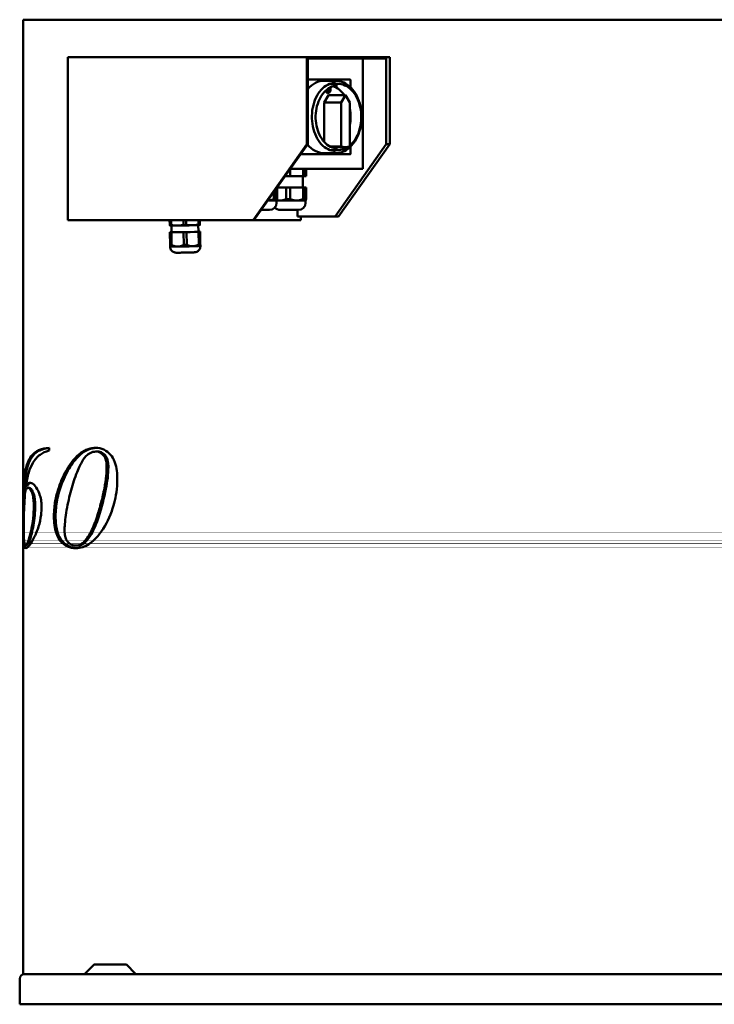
# Model space of a CAD drawing. Header units: millimetres. Extents: x 475 to 1625, y 335 to 1150.
# Tile 1 of 2: x 475 to 1050, y 335 to 1150. Entities that reach past the tile are written whole.
import ezdxf

# ---------------------------------------------------------------- set-up
doc = ezdxf.new("R2010")
doc.units = ezdxf.units.MM
doc.header["$LTSCALE"] = 5
doc.layers.add('Widoczne (ISO)', color=7, linetype='Continuous', lineweight=50)

msp = doc.modelspace()

# ---------------------------------------------------------------- linework, layer by layer
at = {"layer": 'Widoczne (ISO)'}
for p, q in [((477.95, 1150), (477.95, 1150)), ((501.97, 1150), (477.95, 1150)), ((477.95, 1150), (477.95, 793.95)), ((501.97, 1150), (789.1, 1150)), ((847.09, 1150), (789.1, 1150)), ((847.09, 1150), (1252.92, 1150)), ((514.72, 1119), (712.71, 1119)), ((514.72, 983.99), (514.72, 1119)), ((712.71, 1119), (713.98, 1119)), ((712.71, 1117.2), (712.71, 1119)), ((712.71, 1117.2), (712.71, 1047)), ((713.42, 1118), (713.42, 1117.2)), ((713.98, 1118), (713.42, 1118)), ((713.42, 1047), (713.42, 1117.2)), ((777.77, 1119), (713.98, 1119)), ((713.98, 1118), (777.77, 1118)), ((759.03, 1118), (759.03, 1026.5)), ((777.77, 1119), (781.3, 1119)), ((777.77, 1118), (778.47, 1118)), ((778.47, 1117), (778.47, 1118)), ((778.47, 1047), (778.47, 1117)), ((781.3, 1117), (781.3, 1119)), ((781.3, 1047), (781.3, 1117)), ((748.42, 1100.4), (713.42, 1100.4)), ((727, 1099.5), (736.56, 1099.5)), ((732.06, 1097), (738.13, 1097)), ((748.76, 1100), (748.76, 1094.2)), ((727, 1081.54), (730.53, 1087.5)), ((730.53, 1087.5), (744.67, 1087.5)), ((744.67, 1087.5), (741.14, 1081.54)), ((748.21, 1081.54), (744.67, 1087.5)), ((727, 1048.98), (727, 1081.54)), ((727, 1081.54), (741.14, 1081.54)), ((741.14, 1081.54), (741.14, 1045.01)), ((748.21, 1045.01), (748.21, 1081.54)), ((712.71, 1047), (668.16, 983.99)), ((668.87, 983.99), (713.42, 1047)), ((713.42, 1047), (712.71, 1047)), ((732.05, 1045.01), (741.14, 1045.01)), ((733.15, 1044.5), (744.67, 1044.5)), ((778.47, 1047), (736.05, 987)), ((738.87, 987), (781.3, 1047)), ((748.76, 1044.8), (748.76, 1039)), ((781.3, 1047), (778.47, 1047)), ((707.48, 1038.6), (748.42, 1038.6)), ((727, 1039.5), (736.56, 1039.5)), ((732.06, 1042), (738.13, 1042)), ((694.68, 1020.5), (695.7, 1020.5)), ((695.7, 1020.5), (695.7, 1021.94)), ((695.7, 1020.5), (698.9, 1020.5)), ((698.9, 1020.5), (698.9, 1026.47)), ((698.9, 1020.5), (709.54, 1020.5)), ((759.03, 1026.5), (698.92, 1026.5)), ((709.52, 1011.1), (709.52, 1020.5)), ((709.54, 1020.5), (709.54, 1026.5)), ((709.54, 1020.5), (711.32, 1020.5)), ((711.32, 1020.5), (711.32, 1026.5)), ((711.32, 1020.5), (712.06, 1020.5)), ((712.06, 1020.5), (712.06, 1026.5)), ((688.02, 1001.55), (688.02, 1011.08)), ((695.7, 1011.1), (688.03, 1011.1)), ((698.9, 1011.1), (695.7, 1011.1)), ((695.7, 1001.55), (695.7, 1011.1)), ((709.54, 1011.1), (698.9, 1011.1)), ((698.9, 1001.55), (698.9, 1011.1)), ((711.32, 1011.1), (709.54, 1011.1)), ((709.54, 1001.55), (709.54, 1011.1)), ((712.06, 1011.1), (711.32, 1011.1)), ((711.32, 1001.55), (711.32, 1011.1)), ((712.06, 1001.55), (712.06, 1011.1)), ((685.5, 1001.55), (685.5, 1007.52)), ((687.28, 1001.55), (687.28, 1010.03)), ((680.4, 1000.3), (687.65, 1000.3)), ((687.28, 1001.55), (685.5, 1001.55)), ((687.65, 1000.3), (687.67, 1000.3)), ((687.67, 1000.3), (687.7, 1000.33)), ((687.67, 1000.3), (690.75, 1000.3)), ((687.67, 998.5), (687.67, 1000.3)), ((690.75, 1000.3), (704.22, 1000.3)), ((698.9, 1001.55), (695.7, 1001.55)), ((704.22, 1000.3), (711.69, 1000.3)), ((711.32, 1001.55), (709.54, 1001.55)), ((711.69, 1000.3), (711.72, 1000.3)), ((711.72, 1000.3), (711.74, 1000.33)), ((711.72, 998.5), (711.72, 1000.3)), ((674.88, 992.5), (681.67, 992.5)), ((690.72, 992.5), (705.72, 992.5)), ((704.94, 987), (704.94, 992.5)), ((704.94, 987), (736.05, 987)), ((707.77, 987), (707.77, 983.99)), ((736.05, 987), (738.87, 987)), ((668.16, 983.99), (514.72, 983.99)), ((599.19, 980.17), (599.12, 983.99)), ((599.14, 983.76), (599.13, 983.81)), ((599.13, 983.81), (599.19, 981.06)), ((599.19, 981.01), (599.14, 983.76)), ((599.14, 983.66), (599.14, 983.66)), ((599.14, 983.53), (599.14, 983.62)), ((599.14, 983.62), (599.14, 983.62)), ((599.14, 983.54), (599.15, 983.45)), ((599.15, 983.54), (599.14, 983.54)), ((599.14, 983.53), (599.14, 983.53)), ((599.23, 979.95), (599.15, 983.99)), ((599.15, 983.26), (599.15, 983.2)), ((599.15, 983.2), (599.15, 983.2)), ((599.15, 983), (599.15, 983.06)), ((599.15, 983.06), (599.15, 983.06)), ((599.15, 983), (599.15, 983)), ((599.17, 982.51), (599.17, 982.51)), ((599.17, 982.51), (599.17, 982.51)), ((599.17, 982.26), (599.17, 982.26)), ((599.17, 982.26), (599.17, 982.26)), ((599.17, 982.26), (599.17, 982.26)), ((599.17, 981.8), (599.17, 981.85)), ((599.17, 981.85), (599.17, 981.85)), ((599.18, 981.8), (599.17, 981.8)), ((599.18, 981.65), (599.18, 981.59)), ((599.18, 981.65), (599.18, 981.65)), ((599.19, 981.35), (599.19, 981.25)), ((599.19, 981.18), (599.19, 981.27)), ((599.19, 981.27), (599.19, 981.27)), ((599.19, 981.25), (599.19, 981.25)), ((599.19, 981.18), (599.19, 981.18)), ((599.19, 981.16), (599.19, 981.16)), ((599.19, 981.06), (599.19, 981.06)), ((599.19, 981.06), (599.19, 981.01)), ((599.25, 979.69), (599.22, 979.7)), ((600.42, 979.93), (600.34, 983.99)), ((600.67, 974.14), (600.57, 979.63)), ((610.56, 980.01), (610.48, 983.99)), ((612.93, 980.06), (612.86, 983.99)), ((622.97, 974.56), (622.86, 980.05)), ((623.04, 980.36), (622.97, 983.99)), ((624.22, 980.42), (624.15, 983.99)), ((624.18, 980.17), (624.21, 980.18)), ((668.87, 983.99), (668.16, 983.99)), ((707.77, 983.99), (668.87, 983.99)), ((599.34, 974), (599.31, 974.22)), ((599.51, 963.72), (599.31, 974.22)), ((599.54, 963.5), (599.34, 974)), ((600.49, 974.28), (600.67, 974.29)), ((610.67, 974.07), (600.53, 973.98)), ((600.73, 963.48), (600.53, 973.98)), ((610.87, 963.56), (610.67, 974.07)), ((623.15, 974.42), (613.05, 974.11)), ((613.25, 963.61), (613.05, 974.11)), ((622.97, 974.71), (623.11, 974.72)), ((623.35, 963.91), (623.15, 974.42)), ((624.3, 974.7), (624.33, 974.48)), ((624.53, 963.97), (624.33, 974.48)), ((599.56, 961.89), (599.55, 962.31)), ((599.55, 962.3), (599.55, 962.3)), ((624.55, 962.36), (624.54, 962.78)), ((624.54, 962.78), (624.54, 962.78)), ((477.95, 712.12), (477.95, 797.88)), ((477.95, 797.88), (477.95, 712.12)), ((477.95, 793.95), (477.95, 791.8)), ((477.95, 793.95), (477.95, 793.95)), ((477.95, 791.8), (477.95, 793.95)), ((477.95, 793.95), (477.95, 791.8)), ((477.95, 793.95), (477.95, 793.95)), ((477.95, 791.8), (477.95, 793.95)), ((477.95, 772.71), (477.95, 793.95)), ((477.95, 793.95), (477.95, 793.95)), ((477.95, 793.95), (477.95, 772.71)), ((477.95, 791.8), (477.95, 793.95)), ((477.95, 793.95), (477.95, 793.95)), ((477.95, 793.95), (477.95, 791.8)), ((477.95, 791.8), (477.95, 793.95)), ((477.95, 793.95), (477.95, 793.95)), ((477.95, 793.95), (477.95, 791.8)), ((477.95, 765.26), (477.95, 793.95)), ((477.95, 793.95), (477.95, 793.95)), ((477.95, 793.95), (477.95, 784.22)), ((477.95, 793.95), (477.95, 793.95)), ((477.95, 793.95), (477.95, 773.76)), ((477.95, 791.8), (477.95, 791.8)), ((477.95, 791.8), (477.95, 791.8)), ((477.95, 791.8), (477.95, 791.8)), ((477.95, 791.8), (477.95, 791.8)), ((477.95, 790.56), (477.95, 790.56)), ((499.33, 795.59), (499.33, 793.3)), ((539.45, 792.52), (538.03, 792.52)), ((477.95, 789.77), (477.95, 789.77)), ((477.95, 789.77), (477.95, 789.77)), ((477.95, 789.77), (477.95, 789.29)), ((477.95, 789.29), (477.95, 757.94)), ((477.95, 732.39), (477.95, 789.18)), ((477.95, 789.18), (477.95, 789.18)), ((477.95, 789.18), (477.95, 789.18)), ((477.95, 789.18), (477.95, 732.65)), ((477.95, 789.18), (477.95, 789.18)), ((477.95, 784.22), (477.95, 784.22)), ((477.95, 784.22), (477.95, 774.41)), ((477.95, 780.82), (477.95, 761.08)), ((477.95, 778.14), (477.95, 758.27)), ((477.95, 778.07), (477.95, 728.53)), ((477.95, 758.27), (477.95, 778.07)), ((477.95, 729.71), (477.95, 778.07)), ((477.95, 777.81), (477.95, 756.76)), ((477.95, 752.84), (477.95, 775.92)), ((477.95, 761.08), (477.95, 773.63)), ((477.95, 769.44), (477.95, 740.36)), ((477.95, 765.26), (477.95, 765.26)), ((477.95, 761.08), (477.95, 761.08)), ((477.95, 758.27), (477.95, 758.27)), ((477.95, 758.27), (477.95, 758.27)), ((481.18, 763.95), (480.15, 763.95)), ((482.91, 762.52), (481.86, 762.52)), ((477.95, 757.94), (477.95, 757.94)), ((477.95, 756.76), (477.95, 735.2)), ((477.95, 754.22), (477.95, 728.53)), ((477.95, 754.22), (477.95, 754.22)), ((477.95, 754.22), (477.95, 754.22)), ((477.95, 729.71), (477.95, 754.22)), ((477.95, 753.76), (477.95, 360)), ((477.95, 753.76), (477.95, 753.76)), ((477.95, 729.44), (477.95, 752.84)), ((477.95, 752.84), (477.95, 752.84)), ((477.95, 728.27), (477.95, 748.46)), ((477.95, 748.46), (477.95, 748.46)), ((477.95, 748.46), (477.95, 729.44)), ((477.95, 744.08), (477.95, 744.08)), ((477.95, 736.24), (477.95, 744.08)), ((477.95, 744.08), (477.95, 736.24)), ((477.95, 736.24), (477.95, 736.24)), ((477.95, 719.64), (477.95, 719.64)), ((477.95, 719.64), (477.95, 719.64)), ((477.95, 718.53), (477.95, 718.53)), ((477.95, 718.4), (477.95, 718.4)), ((477.95, 717.61), (477.95, 717.61)), ((477.95, 716.96), (477.95, 716.96)), ((477.95, 716.96), (477.95, 716.96)), ((477.95, 716.11), (477.95, 716.11)), ((477.95, 713.95), (477.95, 716.11)), ((477.95, 716.11), (477.95, 713.95)), ((477.95, 716.11), (477.95, 716.11)), ((477.95, 713.95), (477.95, 716.11)), ((477.95, 716.11), (477.95, 713.95)), ((477.95, 713.95), (477.95, 716.11)), ((477.95, 716.11), (477.95, 716.11)), ((477.95, 716.11), (477.95, 713.95)), ((477.95, 713.95), (477.95, 716.11)), ((477.95, 716.11), (477.95, 716.11)), ((477.95, 716.11), (477.95, 713.95)), ((477.95, 713.95), (477.95, 716.11)), ((477.95, 716.11), (477.95, 716.11)), ((477.95, 716.11), (477.95, 713.95)), ((477.95, 713.95), (477.95, 713.95)), ((477.95, 713.95), (477.95, 713.95)), ((477.95, 713.95), (477.95, 713.95)), ((477.95, 713.95), (477.95, 713.95)), ((477.95, 713.95), (477.95, 713.95)), ((481.01, 715.26), (479.99, 715.26)), ((522.71, 714.74), (521.3, 714.74)), ((536.71, 367.85), (529.01, 360.15)), ((537.07, 368), (562.94, 368)), ((563.29, 367.85), (571, 360.15)), ((477.95, 360), (477.95, 360)), ((477.95, 360), (478.8, 360)), ((478.8, 360), (478.8, 360)), ((478.8, 360), (835.31, 360)), ((835.31, 360), (847.09, 360)), ((1252.92, 360), (847.09, 360)), ((475, 335), (475, 356.2)), ((475, 335), (475, 356.2)), ((1625, 335), (475, 335)), ((475, 335), (475, 335))]:
    msp.add_line(p, q, dxfattribs=at)
for centre, radius, start, end in [((681.67, 998.5), 6, 270, 0), ((690.72, 998.5), 6, 221.10876, 270), ((705.72, 998.5), 6, 270, 0), ((537.07, 367.5), 0.5, 90, 135), ((562.94, 367.5), 0.5, 45, 90), ((528.65, 360.5), 0.5, 270, 315), ((571.35, 360.5), 0.5, 225, 270)]:
    msp.add_arc(centre, radius, start, end, dxfattribs=at)
for centre, major_axis, ratio, start_param, end_param in [((727, 1069.5), (0, 30), 0.707105, 0, 0.694491), ((730.2, 1092.39), (0, -3.09), 0.707105, 5.095799, 8.403331), ((728.08, 1092.39), (0, 3.09), 0.707105, 3.647889, 4.880856), ((730.53, 1069.5), (0, 26), 0.707105, 5.477071, 6.073423), ((730.53, 1069.5), (0, -26), 0.707105, 1.292567, 1.849026), ((727, 1069.5), (0, -30), 0.707105, 5.575652, 6.283185), ((730.53, 1069.5), (0, -26), 0.707105, 0.209763, 0.278247), ((744.67, 1069.5), (0, -25), 0.707105, 6.081827, 6.484543), ((599.16, 982.41), (-0.02, 1.25), 0.002492, 6.050167, 7.106469), ((599.16, 982.41), (-0.02, 1.25), 0.002492, 4.79353, 5.849832), ((599.15, 983.12), (-0.008, 0.417), 0.002492, 6.254692, 11.928492), ((599.15, 982.86), (0.008, -0.417), 0.002492, 4.369737, 10.043537), ((599.16, 982.41), (0.02, -1.25), 0.002492, 4.165212, 5.221514), ((599.17, 982.39), (-0.008, 0.417), 0.002492, 4.998055, 10.671855), ((599.17, 981.98), (0.008, -0.417), 0.002492, 5.626374, 11.300174), ((599.16, 982.41), (-0.02, 1.25), 0.002492, 3.536893, 4.593195), ((599.18, 981.69), (-0.008, 0.417), 0.002492, 3.741418, 9.415218), ((599.16, 982.41), (0.02, -1.25), 0.002492, 5.421849, 6.478151), ((611.71, 980.3), (13.8, 0.26), 0.019025, 3.581624, 3.753743), ((611.71, 979.95), (-12.5, -0.24), 0.019025, 0.071075, 1.04969), ((611.71, 979.95), (-12.5, -0.24), 0.019025, 1.04969, 2.096887), ((611.71, 980.3), (13.8, 0.26), 0.019025, 4.628822, 4.800941), ((611.71, 979.95), (12.5, 0.24), 0.019025, 5.23848, 6.21211), ((611.71, 980.3), (13.8, 0.26), 0.019025, 5.676019, 5.848139), ((611.82, 974.35), (-13.8, -0.26), 0.019025, 5.676019, 5.848139), ((611.82, 974.35), (13.8, 0.26), 0.019025, 3.581624, 3.753743), ((611.82, 974.35), (11.15, 0.21), 0.019025, 3.141593, 6.283185), ((611.82, 974.35), (13.8, 0.26), 0.019025, 4.628822, 4.800941), ((611.82, 974.35), (-13.8, -0.26), 0.019025, 3.581624, 3.753743), ((611.82, 974.35), (13.8, 0.26), 0.019025, 5.676019, 5.848139), ((612.02, 963.85), (13.8, 0.26), 0.019025, 3.581624, 3.753743), ((612.04, 962.55), (-12.5, -0.24), 0.019025, 0.01903, 1.04969), ((612.04, 962.55), (-12.5, -0.24), 0.019025, 1.04969, 2.096887), ((612.02, 963.85), (13.8, 0.26), 0.019025, 4.628822, 4.800941), ((612.04, 962.55), (12.5, 0.24), 0.019025, 5.23848, 6.264156), ((612.02, 963.85), (13.8, 0.26), 0.019025, 5.676019, 5.848139), ((478.8, 356.2), (0, -3.8), 0.999997, 3.141593, 4.712389), ((478.8, 356.2), (-3.8, 0), 0.999997, 4.712389, 6.283185)]:
    msp.add_ellipse(centre, major_axis=major_axis, ratio=ratio, start_param=start_param, end_param=end_param, dxfattribs=at)
for points, knots in [([(748.42, 1100.4), (748.45, 1100.4), (748.49, 1100.39), (748.55, 1100.37), (748.58, 1100.36), (748.64, 1100.31), (748.66, 1100.29), (748.7, 1100.23), (748.72, 1100.19), (748.75, 1100.13), (748.75, 1100.09), (748.76, 1100.04), (748.76, 1100.02), (748.76, 1100)], [0, 0, 0, 0, 0.238513, 0.238513, 0.490272, 0.490272, 0.779956, 0.779956, 1.094116, 1.094116, 1.408275, 1.408275, 1.570796, 1.570796, 1.570796, 1.570796]), ([(736.56, 1041.25), (734.43, 1041.25), (732.29, 1041.75), (728.26, 1043.71), (726.36, 1045.15), (722.99, 1048.81), (721.52, 1051.01), (719.13, 1055.96), (718.22, 1058.71), (717.04, 1064.49), (716.78, 1067.51), (716.93, 1073.52), (717.34, 1076.51), (718.81, 1082.14), (719.86, 1084.79), (722.47, 1089.47), (724.04, 1091.51), (727.53, 1094.78), (729.46, 1096.01), (733.12, 1097.43), (734.84, 1097.75), (736.56, 1097.75)], [3.141593, 3.141593, 3.141593, 3.141593, 3.471979, 3.471979, 3.796525, 3.796525, 4.114866, 4.114866, 4.431456, 4.431456, 4.747944, 4.747944, 5.064489, 5.064489, 5.380958, 5.380958, 5.697708, 5.697708, 6.016936, 6.016936, 6.283185, 6.283185, 6.283185, 6.283185]), ([(738.13, 1043.5), (736.17, 1043.5), (734.21, 1043.96), (730.5, 1045.76), (728.74, 1047.08), (725.64, 1050.44), (724.28, 1052.47), (722.08, 1057.03), (721.24, 1059.56), (720.15, 1064.87), (719.91, 1067.65), (720.05, 1073.19), (720.43, 1075.94), (721.78, 1081.13), (722.74, 1083.56), (725.15, 1087.87), (726.59, 1089.75), (729.81, 1092.76), (731.59, 1093.9), (734.97, 1095.2), (736.55, 1095.5), (738.13, 1095.5)], [3.141593, 3.141593, 3.141593, 3.141593, 3.471235, 3.471235, 3.795487, 3.795487, 4.113959, 4.113959, 4.430784, 4.430784, 4.74751, 4.74751, 5.064289, 5.064289, 5.380998, 5.380998, 5.697972, 5.697972, 6.017264, 6.017264, 6.283185, 6.283185, 6.283185, 6.283185]), ([(736.56, 1099.5), (738.82, 1099.5), (741.08, 1099), (745.39, 1097.04), (747.44, 1095.57), (751.11, 1091.81), (752.74, 1089.5), (755.39, 1084.28), (756.42, 1081.37), (757.76, 1075.23), (758.08, 1072.02), (757.97, 1065.61), (757.55, 1062.41), (756.01, 1056.37), (754.88, 1053.52), (752.05, 1048.46), (750.33, 1046.24), (746.48, 1042.69), (744.35, 1041.35), (740.31, 1039.84), (738.43, 1039.5), (736.56, 1039.5)], [0, 0, 0, 0, 0.311063, 0.311063, 0.62636, 0.62636, 0.947405, 0.947405, 1.270566, 1.270566, 1.593957, 1.593957, 1.917303, 1.917303, 2.240699, 2.240699, 2.563728, 2.563728, 2.884128, 2.884128, 3.141593, 3.141593, 3.141593, 3.141593]), ([(738.13, 1097), (740.21, 1097), (742.28, 1096.54), (746.23, 1094.74), (748.1, 1093.39), (751.47, 1089.94), (752.96, 1087.82), (755.39, 1083.04), (756.32, 1080.37), (757.55, 1074.74), (757.84, 1071.8), (757.74, 1065.92), (757.36, 1062.99), (755.94, 1057.46), (754.91, 1054.85), (752.32, 1050.21), (750.75, 1048.18), (748.72, 1046.31), (748.47, 1046.09), (748.21, 1045.87)], [0, 0, 0, 0, 0.31162, 0.31162, 0.627231, 0.627231, 0.948225, 0.948225, 1.271182, 1.271182, 1.594351, 1.594351, 1.917477, 1.917477, 2.24065, 2.24065, 2.563484, 2.563484, 2.609496, 2.609496, 2.609496, 2.609496]), ([(746.56, 1044.64), (745.49, 1043.93), (744.37, 1043.36), (741.56, 1042.32), (739.85, 1042), (738.13, 1042)], [2.7042167, 2.7042167, 2.7042167, 2.7042167, 2.883868, 2.883868, 3.1415927, 3.1415927, 3.1415927, 3.1415927]), ([(748.76, 1039), (748.76, 1038.96), (748.76, 1038.93), (748.74, 1038.86), (748.73, 1038.82), (748.7, 1038.76), (748.67, 1038.73), (748.62, 1038.67), (748.59, 1038.65), (748.52, 1038.61), (748.48, 1038.6), (748.44, 1038.6), (748.43, 1038.6), (748.42, 1038.6)], [1.570796, 1.570796, 1.570796, 1.570796, 1.884956, 1.884956, 2.199115, 2.199115, 2.513274, 2.513274, 2.827433, 2.827433, 3.088498, 3.088498, 3.141593, 3.141593, 3.141593, 3.141593]), ([(624.55, 962.36), (624.56, 961.85), (624.48, 961.35), (624.21, 960.41), (624, 960.01), (623.51, 959.25), (623.23, 958.96), (622.62, 958.41), (622.34, 958.23), (621.71, 957.88), (621.47, 957.8), (621.05, 957.66), (620.91, 957.63), (620.67, 957.57), (620.58, 957.56), (620.38, 957.53), (620.3, 957.52), (620.01, 957.48), (619.86, 957.47), (619.32, 957.43), (618.9, 957.41), (617.81, 957.36), (617.12, 957.34), (615.62, 957.29), (614.82, 957.27), (613.17, 957.23), (612.31, 957.21), (610.63, 957.18), (609.8, 957.17), (608.24, 957.15), (607.51, 957.15), (606.22, 957.15), (605.66, 957.15), (604.67, 957.16), (604.7, 957.09), (603.54, 957.26), (603.4, 957.28), (602.93, 957.41), (602.67, 957.45), (601.9, 957.86), (601.64, 958.01), (601.13, 958.43), (600.9, 958.63), (600.34, 959.3), (599.98, 959.86), (599.64, 961), (599.56, 961.44), (599.56, 961.89)], [3.141231, 3.141231, 3.141231, 3.141231, 3.147321, 3.147321, 3.154036, 3.154036, 3.162873, 3.162873, 3.176696, 3.176696, 3.201268, 3.201268, 3.233866, 3.233866, 3.269895, 3.269895, 3.326283, 3.326283, 3.483777, 3.483777, 3.797936, 3.797936, 4.146338, 4.146338, 4.474433, 4.474433, 4.798753, 4.798753, 5.12258, 5.12258, 5.448244, 5.448244, 5.781904, 5.781904, 6.172157, 6.172157, 6.21567, 6.21567, 6.248347, 6.248347, 6.260257, 6.260257, 6.267492, 6.267492, 6.277512, 6.277512, 6.282823, 6.282823, 6.282823, 6.282823]), ([(477.95, 744.56), (477.95, 751.13), (477.99, 756.71), (478.29, 765.46), (478.55, 769.41), (479.7, 777.74), (480.68, 781.06), (483.23, 787.31), (485.39, 790.31), (488.4, 792.39)], [0.031798, 0.031798, 0.031798, 0.031798, 2.036308, 2.036308, 3.926956, 3.926956, 6.366014, 6.366014, 10.246928, 10.246928, 10.246928, 10.246928]), ([(478.97, 751.63), (478.98, 752.86), (478.99, 754.07), (479.06, 759.11), (479.17, 762.89), (479.89, 773.74), (480.87, 778.95), (484.25, 787.24), (486.45, 790.28), (489.55, 792.39)], [-5.580875, -5.580875, -5.580875, -5.580875, -5.251056, -5.251056, -4.201837, -4.201837, -1.982984, -1.982984, 0, 0, 0, 0]), ([(499.33, 793.3), (496.51, 792.58), (494.03, 791.46), (489.4, 788.06), (487.48, 785.77), (484.51, 780.76), (483.4, 778.07), (481.46, 771.66), (480.72, 767.91), (480.15, 763.95)], [0, 0, 0, 0, 1.27498, 1.27498, 2.695183, 2.695183, 3.979403, 3.979403, 5.456301, 5.456301, 5.456301, 5.456301]), ([(488.4, 792.39), (489.31, 793.01), (490.3, 793.5), (493.51, 794.73), (496.13, 795.26), (499.33, 795.59)], [0, 0, 0, 0, 0.586606, 0.586606, 1.790924, 1.790924, 1.790924, 1.790924]), ([(489.55, 792.39), (490.85, 793.26), (492.33, 793.89), (495.59, 794.86), (497.4, 795.19), (499.33, 795.44)], [-1.926594, -1.926594, -1.926594, -1.926594, -1.081761, -1.081761, -0.20274, -0.20274, -0.20274, -0.20274]), ([(538.03, 792.52), (536.39, 792.52), (534.79, 792.05), (531.09, 790.07), (529.93, 788.8), (528.26, 787.03), (526.92, 784.87), (524.53, 780.38), (522.94, 776.94), (519.42, 767.06), (517.91, 761.84), (516.59, 756.76)], [0, 0, 0, 0, 0.69807, 0.69807, 1.677335, 1.677335, 10.26101, 10.26101, 19.958308, 19.958308, 29.252538, 29.252538, 29.252538, 29.252538]), ([(524.04, 790.16), (525.26, 791.23), (526.53, 792.14), (529.11, 793.62), (530.39, 794.19), (533.74, 795.28), (535.81, 795.59), (537.9, 795.59)], [0, 0, 0, 0, 0.607072, 0.607072, 1.179045, 1.179045, 2.065685, 2.065685, 2.065685, 2.065685]), ([(525.46, 790.16), (527.51, 791.96), (529.7, 793.32), (534.17, 795.07), (536.36, 795.5), (538.58, 795.58)], [-2.072081, -2.072081, -2.072081, -2.072081, -1.047762, -1.047762, -0.104463, -0.104463, -0.104463, -0.104463]), ([(537.9, 795.59), (540.18, 795.59), (542.44, 795.16), (546.8, 793.11), (548.78, 791.53), (551.26, 788.54), (552.63, 786.76), (554.56, 781.4), (555.06, 779.04), (555.69, 774.26), (555.81, 771.8), (555.81, 769.38)], [0, 0, 0, 0, 0.967785, 0.967785, 1.949146, 1.949146, 2.349494, 2.349494, 2.62267, 2.62267, 2.893585, 2.893585, 2.893585, 2.893585]), ([(546.99, 779.77), (546.99, 781.37), (546.87, 783.01), (546.26, 785.86), (545.83, 787.08), (544.95, 788.58), (544.67, 788.99), (543.73, 790.1), (543.03, 790.73), (541.62, 791.67), (540.92, 792), (539.48, 792.42), (538.76, 792.52), (538.03, 792.52)], [0, 0, 0, 0, 0.480409, 0.480409, 0.892711, 0.892711, 1.064863, 1.064863, 1.410735, 1.410735, 1.724731, 1.724731, 2.033725, 2.033725, 2.033725, 2.033725]), ([(548.4, 779.77), (548.4, 780.86), (548.34, 781.97), (548.08, 784), (547.89, 784.93), (547.27, 786.95), (546.8, 787.96), (545.51, 789.76), (544.5, 790.77), (542.08, 792.2), (540.78, 792.52), (539.45, 792.52)], [-2.46901, -2.46901, -2.46901, -2.46901, -2.01885, -2.01885, -1.620309, -1.620309, -1.114828, -1.114828, -0.566159, -0.566159, 0, 0, 0, 0]), ([(508.49, 765.98), (509.75, 769.24), (511.15, 772.39), (515.87, 781.25), (519.61, 786.28), (524.04, 790.16)], [0, 0, 0, 0, 1.114545, 1.114545, 3.328041, 3.328041, 3.328041, 3.328041]), ([(509.9, 765.98), (511.84, 771.01), (514.14, 775.76), (519.4, 783.94), (522.25, 787.36), (525.46, 790.16)], [-3.318412, -3.318412, -3.318412, -3.318412, -1.59892, -1.59892, 0, 0, 0, 0]), ([(539.08, 738.86), (540.26, 742.63), (541.4, 746.5), (543.41, 754.19), (544.34, 758.13), (545.73, 765.46), (546.27, 768.96), (546.84, 774.86), (546.99, 777.33), (546.99, 779.77)], [0, 0, 0, 0, 1.239084, 1.239084, 2.461377, 2.461377, 3.512907, 3.512907, 4.245466, 4.245466, 4.245466, 4.245466]), ([(540.49, 738.86), (542.77, 746.12), (544.94, 753.99), (547.54, 767.44), (548.4, 773.78), (548.4, 779.77)], [-4.191351, -4.191351, -4.191351, -4.191351, -1.798806, -1.798806, 0, 0, 0, 0]), ([(480.15, 763.95), (480.46, 764.51), (480.81, 765.03), (481.92, 766.27), (482.67, 766.7), (483.38, 766.7)], [0, 0, 0, 0, 0.434777, 0.434777, 1.247915, 1.247915, 1.247915, 1.247915]), ([(481.18, 763.95), (481.64, 764.77), (482.19, 765.5), (483.16, 766.3), (483.56, 766.54), (483.99, 766.64)], [-1.1182595, -1.1182595, -1.1182595, -1.1182595, -0.4900036, -0.4900036, -0.1304769, -0.1304769, -0.1304769, -0.1304769]), ([(483.38, 766.7), (484.29, 766.7), (485.28, 766.3), (487.4, 764.53), (488.46, 763.2), (490.06, 760.53), (491.01, 758.82), (492.28, 754.6), (492.61, 752.92), (492.99, 749.66), (493.07, 748.15), (493.07, 746.63)], [0, 0, 0, 0, 0.760369, 0.760369, 1.537095, 1.537095, 1.994483, 1.994483, 2.270352, 2.270352, 2.502162, 2.502162, 2.502162, 2.502162]), ([(555.81, 769.38), (555.81, 765.85), (555.55, 762.36), (554.11, 752.26), (552.43, 746.68), (548.71, 736.03), (545.36, 729.81), (541.17, 724.48)], [0, 0, 0, 0, 1.057669, 1.057669, 3.089745, 3.089745, 7.241674, 7.241674, 7.241674, 7.241674]), ([(479.54, 758.99), (479.25, 755.9), (479.02, 752.73), (478.65, 746.12), (478.52, 742.55), (478.35, 735.67), (478.31, 732.2), (478.31, 728.79)], [0, 0, 0, 0, 1.025974, 1.025974, 2.124279, 2.124279, 3.147614, 3.147614, 3.147614, 3.147614]), ([(481.86, 762.52), (481.59, 762.52), (481.33, 762.43), (480.77, 761.99), (480.54, 761.61), (480.05, 760.6), (479.77, 759.77), (479.54, 758.99)], [0, 0, 0, 0, 0.270133, 0.270133, 0.626758, 0.626758, 1.183163, 1.183163, 1.183163, 1.183163]), ([(486.67, 748.01), (486.67, 749.59), (486.6, 751.19), (486.25, 754.44), (485.95, 756.03), (485.09, 758.81), (484.62, 759.76), (483.91, 761.05), (483.5, 761.6), (482.66, 762.34), (482.25, 762.52), (481.86, 762.52)], [0, 0, 0, 0, 0.475243, 0.475243, 1.001159, 1.001159, 1.512794, 1.512794, 2.159284, 2.159284, 2.815909, 2.815909, 2.815909, 2.815909]), ([(487.79, 748.01), (487.79, 749.29), (487.74, 750.59), (487.54, 752.99), (487.39, 754.09), (486.81, 757.08), (486.34, 758.29), (485.55, 760.13), (485.04, 761.01), (483.96, 762.23), (483.42, 762.52), (482.91, 762.52)], [-1.672267, -1.672267, -1.672267, -1.672267, -1.472442, -1.472442, -1.29403, -1.29403, -0.964811, -0.964811, -0.491948, -0.491948, 0, 0, 0, 0]), ([(503.33, 738.86), (503.33, 741.3), (503.45, 743.73), (504.07, 749.73), (504.7, 753.22), (506.35, 759.85), (507.35, 762.97), (508.49, 765.98)], [0, 0, 0, 0, 0.73295, 0.73295, 1.817526, 1.817526, 2.842464, 2.842464, 2.842464, 2.842464]), ([(504.74, 738.86), (504.74, 743.45), (505.19, 747.97), (506.93, 757.13), (508.26, 761.66), (509.9, 765.98)], [-2.847689, -2.847689, -2.847689, -2.847689, -1.469673, -1.469673, 0, 0, 0, 0]), ([(516.59, 756.76), (515.89, 753.98), (515.23, 751.14), (514.07, 745.5), (513.56, 742.65), (512.81, 737.4), (512.53, 734.96), (512.23, 730.68), (512.15, 728.82), (512.15, 726.96)], [0, 0, 0, 0, 0.888172, 0.888172, 1.761059, 1.761059, 2.494364, 2.494364, 3.051053, 3.051053, 3.051053, 3.051053]), ([(479.99, 715.26), (480.27, 715.26), (480.57, 715.51), (481.27, 716.51), (481.65, 717.35), (482.64, 719.97), (483.25, 722.12), (484.03, 725.22), (484.27, 726.25), (485.34, 731.15), (485.98, 735.24), (486.45, 741.02), (486.54, 742.48), (486.64, 745.3), (486.67, 746.65), (486.67, 748.01)], [0, 0, 0, 0, 0.38313, 0.38313, 0.842246, 0.842246, 1.620686, 1.620686, 1.967708, 1.967708, 3.2342, 3.2342, 3.656916, 3.656916, 4.045711, 4.045711, 4.045711, 4.045711]), ([(493.07, 746.63), (493.07, 744.47), (492.96, 742.33), (492.32, 736.73), (491.59, 733.46), (489.43, 726.67), (488.04, 723.68), (485.6, 718.83), (484.38, 716.67), (482.66, 714.33), (482.11, 713.7), (481.05, 712.81), (480.56, 712.58), (480.12, 712.58)], [0, 0, 0, 0, 0.647707, 0.647707, 1.715934, 1.715934, 3.021177, 3.021177, 4.311257, 4.311257, 4.956183, 4.956183, 5.634929, 5.634929, 5.634929, 5.634929]), ([(481.01, 715.26), (481.19, 715.26), (481.38, 715.35), (481.77, 715.73), (481.98, 716.01), (482.65, 717.18), (483.11, 718.36), (484.41, 722.26), (485.56, 726.59), (487.33, 736.72), (487.79, 742.27), (487.79, 748.01)], [-4.797121, -4.797121, -4.797121, -4.797121, -4.456196, -4.456196, -4.103095, -4.103095, -3.300729, -3.300729, -1.720924, -1.720924, 0, 0, 0, 0]), ([(521.36, 712.58), (519.06, 712.58), (516.77, 713), (512.36, 715.05), (510.37, 716.63), (507.87, 719.63), (506.51, 721.41), (504.58, 726.77), (504.07, 729.14), (503.45, 733.95), (503.33, 736.42), (503.33, 738.86)], [0, 0, 0, 0, 0.978355, 0.978355, 1.966266, 1.966266, 2.368885, 2.368885, 2.645062, 2.645062, 2.919736, 2.919736, 2.919736, 2.919736]), ([(522.12, 712.59), (520.54, 712.65), (518.96, 712.91), (515.79, 714.01), (514.23, 714.86), (511.77, 716.83), (510.24, 718.23), (507.64, 722.18), (506.71, 724.44), (505.07, 730.67), (504.74, 734.85), (504.74, 738.86)], [-5.16861, -5.16861, -5.16861, -5.16861, -4.030242, -4.030242, -2.819461, -2.819461, -1.992753, -1.992753, -1.202859, -1.202859, 0, 0, 0, 0]), ([(527.44, 717.09), (528.64, 718.22), (529.75, 719.51), (531.94, 722.54), (533, 724.3), (536, 730.04), (537.69, 734.44), (539.08, 738.86)], [0, 0, 0, 0, 0.609813, 0.609813, 1.298937, 1.298937, 2.751968, 2.751968, 2.751968, 2.751968]), ([(528.86, 717.09), (531.31, 719.4), (533.39, 722.42), (537.3, 729.73), (539.05, 734.28), (540.49, 738.86)], [-2.748731, -2.748731, -2.748731, -2.748731, -1.50126, -1.50126, 0, 0, 0, 0]), ([(477.95, 729.16), (477.95, 726.54), (477.95, 724.05), (478.06, 718.94), (478.15, 717.67), (478.31, 715.73), (478.48, 714.64), (479.08, 712.94), (479.54, 712.58), (480.12, 712.58)], [-1.785679, -1.785679, -1.785679, -1.785679, -1.604833, -1.604833, -1.391783, -1.391783, -0.769957, -0.769957, 0, 0, 0, 0]), ([(478.31, 728.79), (478.31, 726.6), (478.33, 724.37), (478.5, 720.55), (478.61, 719.35), (478.86, 717.46), (479.03, 716.59), (479.37, 715.75), (479.49, 715.56), (479.73, 715.32), (479.86, 715.26), (479.99, 715.26)], [0, 0, 0, 0, 0.657042, 0.657042, 1.235903, 1.235903, 1.945359, 1.945359, 2.265614, 2.265614, 2.560801, 2.560801, 2.560801, 2.560801]), ([(512.15, 726.96), (512.15, 725.42), (512.28, 723.85), (512.9, 721.13), (513.34, 719.98), (514.21, 718.55), (514.5, 718.15), (515.15, 717.41), (515.89, 716.6), (517.69, 715.5), (518.39, 715.21), (519.84, 714.82), (520.57, 714.74), (521.3, 714.74)], [0, 0, 0, 0, 0.463335, 0.463335, 0.858204, 0.858204, 1.031778, 1.031778, 1.211994, 1.211994, 1.320721, 1.320721, 1.428865, 1.428865, 1.428865, 1.428865]), ([(541.17, 724.48), (540.13, 723.17), (539.05, 721.93), (536.87, 719.69), (535.79, 718.68), (533.03, 716.41), (531.32, 715.27), (529.53, 714.35)], [0, 0, 0, 0, 0.590406, 0.590406, 1.140902, 1.140902, 1.945455, 1.945455, 1.945455, 1.945455]), ([(480.65, 712.68), (480.42, 712.79), (480.21, 712.98), (479.75, 713.74), (479.55, 714.43), (479.37, 715.55), (479.35, 715.7), (479.33, 715.86)], [-1.9236614, -1.9236614, -1.9236614, -1.9236614, -1.7535634, -1.7535634, -1.4970527, -1.4970527, -1.4569323, -1.4569323, -1.4569323, -1.4569323]), ([(521.3, 714.74), (521.92, 714.74), (522.53, 714.79), (523.76, 715.02), (524.37, 715.21), (525.85, 715.85), (526.67, 716.38), (527.44, 717.09)], [0, 0, 0, 0, 0.2619682, 0.2619682, 0.5264475, 0.5264475, 0.9157575, 0.9157575, 0.9157575, 0.9157575]), ([(529.53, 714.35), (528.76, 713.96), (527.97, 713.65), (525.28, 712.81), (523.31, 712.58), (521.36, 712.58)], [0, 0, 0, 0, 0.347245, 0.347245, 1.171581, 1.171581, 1.171581, 1.171581]), ([(522.71, 714.74), (523.84, 714.74), (524.96, 714.91), (527.05, 715.71), (527.99, 716.29), (528.86, 717.09)], [-0.9170483, -0.9170483, -0.9170483, -0.9170483, -0.4400075, -0.4400075, 0, 0, 0, 0])]:
    msp.add_open_spline(points, degree=3, knots=knots, dxfattribs=at)
for points, weights in [([(680.4, 1000.3), (682.84, 1000.35), (685.5, 1001.55)], [1.4369213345, 1.4343246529, 1.37345132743]), ([(687.65, 1000.3), (687.47, 1000.3), (687.28, 1001.55)], [1.43703703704, 1.43703703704, 1.37345132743]), ([(688.02, 1001.55), (687.83, 1000.3), (687.65, 1000.3)], [1.37345132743, 1.43703703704, 1.43703703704]), ([(687.86, 1000.74), (689.33, 1000.3), (690.75, 1000.3)], [1.41414187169, 1.43703703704, 1.43703703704]), ([(690.75, 1000.3), (693.12, 1000.3), (695.7, 1001.55)], [1.43703703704, 1.43703703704, 1.37345132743]), ([(698.9, 1001.55), (701.68, 1000.3), (704.22, 1000.3)], [1.37345132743, 1.43703703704, 1.43703703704]), ([(704.22, 1000.3), (706.77, 1000.3), (709.54, 1001.55)], [1.43703703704, 1.43703703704, 1.37345132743]), ([(711.69, 1000.3), (711.51, 1000.3), (711.32, 1001.55)], [1.43703703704, 1.43703703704, 1.37345132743]), ([(712.06, 1001.55), (711.87, 1000.3), (711.69, 1000.3)], [1.37345132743, 1.43703703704, 1.43703703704]), ([(599.19, 980.17), (599.21, 979.76), (599.22, 979.71)], [1.8587500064, 1.95540500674, 1.95540500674]), ([(599.22, 979.71), (599.22, 979.66), (599.23, 979.95)], [1.95540500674, 1.95540500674, 1.8587500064]), ([(600.42, 979.93), (603.09, 979.6), (605.5, 979.62)], [1.8587500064, 1.95540500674, 1.95540500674]), ([(605.5, 979.62), (607.91, 979.64), (610.56, 980.01)], [1.95540500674, 1.95540500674, 1.8587500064]), ([(612.93, 980.06), (615.59, 979.79), (617.99, 979.86)], [1.8587500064, 1.95540500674, 1.95540500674]), ([(617.99, 979.86), (620.4, 979.93), (623.04, 980.36)], [1.95540500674, 1.95540500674, 1.8587500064]), ([(624.21, 980.18), (624.22, 980.18), (624.22, 980.42)], [1.95275687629, 1.9394064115, 1.8587500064]), ([(599.51, 963.72), (599.54, 962.36), (599.55, 962.31)], [1.43758603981, 1.51234051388, 1.51234051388]), ([(599.55, 962.31), (599.56, 962.25), (599.54, 963.5)], [1.51234051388, 1.51234051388, 1.43758603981]), ([(600.73, 963.48), (603.42, 962.2), (605.83, 962.22)], [1.43758603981, 1.51234051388, 1.51234051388]), ([(605.83, 962.22), (608.24, 962.24), (610.87, 963.56)], [1.51234051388, 1.51234051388, 1.43758603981]), ([(613.25, 963.61), (615.92, 962.39), (618.32, 962.46)], [1.43758603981, 1.51234051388, 1.51234051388]), ([(618.32, 962.46), (620.73, 962.53), (623.35, 963.91)], [1.51234051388, 1.51234051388, 1.43758603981]), ([(624.54, 962.78), (624.55, 962.79), (624.53, 963.97)], [1.51216537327, 1.50872215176, 1.43758603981])]:
    msp.add_rational_spline(points, weights, degree=2, dxfattribs=at)
for points, degree in [([(477.95, 791.8), (477.95, 791.86), (477.95, 790.95)], 2), ([(477.95, 787.03), (477.95, 788.53), (477.95, 790.75), (477.95, 791.8), (477.95, 791.8)], 2), ([(477.95, 791.8), (477.95, 791.86), (477.95, 790.95)], 2), ([(477.95, 787.03), (477.95, 788.53), (477.95, 790.75), (477.95, 791.8), (477.95, 791.8)], 2), ([(477.95, 775.92), (477.95, 786.57), (477.95, 791.47), (477.95, 791.8)], 2), ([(477.95, 791.8), (477.95, 791.8), (477.95, 790.82), (477.95, 788.73), (477.95, 787.42)], 2), ([(477.95, 790.56), (477.95, 791.6), (477.95, 791.8)], 2), ([(477.95, 791.8), (477.95, 790.95), (477.95, 785.72), (477.95, 777.81)], 2), ([(477.95, 790.95), (477.95, 789.71), (477.95, 787.81)], 2), ([(477.95, 790.95), (477.95, 789.77), (477.95, 787.88)], 2), ([(477.95, 788.4), (477.95, 789.77), (477.95, 790.56)], 2), ([(477.95, 789.18), (477.95, 789.77), (477.95, 789.77)], 2), ([(477.95, 787.55), (477.95, 789.18), (477.95, 789.18)], 2), ([(477.95, 789.18), (477.95, 789.18), (477.95, 785.65), (477.95, 778.92), (477.95, 772.71)], 2), ([(477.95, 779.77), (477.95, 783.69), (477.95, 788.27), (477.95, 789.18)], 2), ([(477.95, 785.59), (477.95, 787.16), (477.95, 788.4)], 2), ([(477.95, 787.88), (477.95, 785.26), (477.95, 778.14)], 2), ([(477.95, 787.81), (477.95, 785), (477.95, 778.07)], 2), ([(477.95, 781.01), (477.95, 785.33), (477.95, 787.55)], 2), ([(477.95, 787.42), (477.95, 785.98), (477.95, 780.82)], 2), ([(477.95, 778.07), (477.95, 783.82), (477.95, 787.03)], 2), ([(477.95, 778.07), (477.95, 783.95), (477.95, 787.03)], 2), ([(477.95, 773.63), (477.95, 781.01), (477.95, 785.59)], 2), ([(477.95, 772.71), (477.95, 777.35), (477.95, 781.01)], 2), ([(477.95, 773.76), (477.95, 777.42), (477.95, 779.77)], 2), ([(477.95, 774.41), (477.95, 772.91), (477.95, 768.46)], 2), ([(477.95, 757.94), (477.95, 757.94), (477.95, 762.32), (477.95, 769.44)], 2), ([(477.95, 768.46), (477.95, 761.54), (477.95, 749.18)], 2), ([(477.95, 742.45), (477.95, 749.77), (477.95, 760.16), (477.95, 764.41), (477.95, 765.26)], 2), ([(477.95, 746.18), (477.95, 749.84), (477.95, 753.76), (477.95, 753.76)], 2), ([(477.95, 749.18), (477.95, 740.95), (477.95, 727.68), (477.95, 718.73), (477.95, 716.11)], 2), ([(477.95, 740.36), (477.95, 743.89), (477.95, 746.18)], 2), ([(477.95, 735.92), (477.95, 740.26), (477.95, 744.56)], 2), ([(477.95, 718.53), (477.95, 718.53), (477.95, 731.8), (477.95, 742.45)], 2), ([(477.95, 729.16), (477.95, 731.38), (477.95, 733.63), (477.95, 735.92)], 3), ([(477.95, 735.2), (477.95, 732.12), (477.95, 725.72)], 2), ([(477.95, 732.65), (477.95, 723.1), (477.95, 720.88)], 2), ([(477.95, 717.61), (477.95, 718.59), (477.95, 723.82), (477.95, 732.39)], 2), ([(477.95, 719.64), (477.95, 721.99), (477.95, 729.71)], 2), ([(477.95, 719.64), (477.95, 722.06), (477.95, 729.71)], 2), ([(477.95, 718.4), (477.95, 721.21), (477.95, 729.44)], 2), ([(477.95, 729.44), (477.95, 723.82), (477.95, 722.06)], 2), ([(477.95, 728.53), (477.95, 723.04), (477.95, 720.62)], 2), ([(477.95, 728.53), (477.95, 723.1), (477.95, 720.62)], 2), ([(477.95, 721.01), (477.95, 722.65), (477.95, 728.27)], 2), ([(477.95, 725.72), (477.95, 721.54), (477.95, 718.14), (477.95, 716.31), (477.95, 716.11)], 2), ([(477.95, 719.64), (477.95, 721.8), (477.95, 724.8), (477.95, 724.8)], 2), ([(477.95, 724.8), (477.95, 724.8), (477.95, 721.67)], 2), ([(477.95, 722.06), (477.95, 721.01), (477.95, 720.03)], 2), ([(477.95, 721.67), (477.95, 719.71), (477.95, 719.05)], 2), ([(477.95, 717.94), (477.95, 719.12), (477.95, 721.01)], 2), ([(477.95, 720.88), (477.95, 718.79), (477.95, 716.11), (477.95, 716.11)], 2), ([(477.95, 720.62), (477.95, 718.59), (477.95, 716.5), (477.95, 716.11)], 2), ([(477.95, 720.62), (477.95, 718.59), (477.95, 716.5), (477.95, 716.11)], 2), ([(477.95, 720.03), (477.95, 718.27), (477.95, 717.09)], 2), ([(477.95, 716.96), (477.95, 718.01), (477.95, 719.64)], 2), ([(477.95, 716.96), (477.95, 718.01), (477.95, 719.64)], 2), ([(477.95, 715.2), (477.95, 716.96), (477.95, 719.64)], 2), ([(477.95, 719.05), (477.95, 718.53), (477.95, 718.53)], 2), ([(477.95, 716.11), (477.95, 716.57), (477.95, 718.4)], 2), ([(477.95, 716.11), (477.95, 716.31), (477.95, 717.94)], 2), ([(477.95, 716.11), (477.95, 716.11), (477.95, 717.61)], 2), ([(477.95, 717.09), (477.95, 716.63), (477.95, 716.11)], 2), ([(477.95, 716.11), (477.95, 716.24), (477.95, 716.96)], 2), ([(477.95, 716.11), (477.95, 716.24), (477.95, 716.96)], 2), ([(477.95, 716.11), (477.95, 712.58), (477.95, 712.58)], 2), ([(477.95, 712.58), (477.95, 712.58), (477.95, 715.2)], 2)]:
    msp.add_open_spline(points, degree=degree, dxfattribs=at)

doc.saveas('drawing.dxf')
